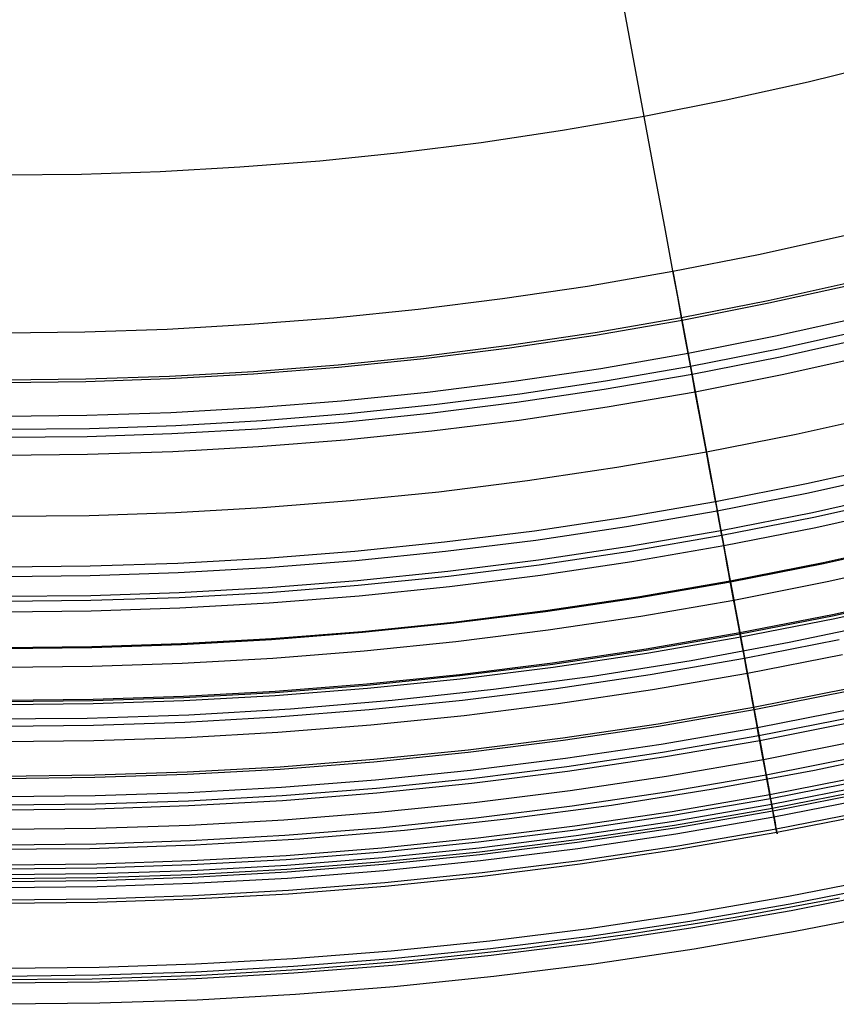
# Model space of a CAD drawing. Header units: millimetres. Extents: x -14 to 488, y -50 to 50.
# Tile 4 of 256: x 106 to 115, y -50 to -39. Entities that reach past the tile are written whole.
import ezdxf

# ---------------------------------------------------------------- set-up
doc = ezdxf.new("R2010")
doc.units = ezdxf.units.MM
doc.header["$MEASUREMENT"] = 0
doc.layers.add('Default', color=7, linetype='Continuous')

msp = doc.modelspace()

# ---------------------------------------------------------------- linework, layer by layer
at = {"layer": 'Default', "extrusion": (0.984624, 0.167472, -0.049675)}
msp.add_lwpolyline([(-56.246, 77.479), (-57.144, 77.742)], dxfattribs=at)
at = {"layer": 'Default'}
for points in [[(116.079, -39.23), (115.133, -39.464), (114.189, -39.674), (113.247, -39.86), (112.307, -40.022), (111.371, -40.162), (110.44, -40.278), (109.513, -40.373), (108.592, -40.445), (107.678, -40.496), (106.77, -40.527), (105.871, -40.537), (104.971, -40.527), (104.063, -40.496), (103.149, -40.445), (102.228, -40.373), (101.302, -40.278), (100.37, -40.162), (99.434, -40.022), (98.494, -39.86), (97.552, -39.674), (96.608, -39.464), (95.662, -39.23)], [(116.079, -39.23), (115.133, -39.464), (114.189, -39.674), (113.247, -39.86), (112.307, -40.022), (111.371, -40.162), (110.44, -40.278), (109.513, -40.373), (108.592, -40.445), (107.678, -40.496), (106.77, -40.527), (105.871, -40.537), (104.971, -40.527), (104.063, -40.496), (103.149, -40.445), (102.228, -40.373), (101.302, -40.278), (100.37, -40.162), (99.434, -40.022), (98.494, -39.86), (97.552, -39.674), (96.608, -39.464), (95.662, -39.23)], [(96.194, -41.228), (97.18, -41.447), (98.165, -41.641), (99.146, -41.811), (100.124, -41.956), (101.097, -42.078), (102.065, -42.177), (103.027, -42.252), (103.983, -42.306), (104.931, -42.338), (105.871, -42.348), (106.811, -42.338), (107.758, -42.306), (108.714, -42.252), (109.676, -42.177), (110.644, -42.078), (111.617, -41.956), (112.595, -41.811), (113.576, -41.641), (114.561, -41.447), (115.547, -41.228)], [(115.679, -41.788), (114.679, -42.01), (113.681, -42.207), (112.686, -42.379), (111.695, -42.527), (110.709, -42.65), (109.727, -42.75), (108.752, -42.827), (107.784, -42.881), (106.823, -42.913), (105.871, -42.924), (104.918, -42.913), (103.957, -42.881), (102.989, -42.827), (102.014, -42.75), (101.033, -42.65), (100.046, -42.527), (99.055, -42.379), (98.06, -42.207), (97.062, -42.01), (96.062, -41.788)], [(115.672, -41.759), (114.673, -41.981), (113.676, -42.178), (112.682, -42.35), (111.691, -42.497), (110.705, -42.621), (109.725, -42.721), (108.75, -42.797), (107.783, -42.851), (106.823, -42.883), (105.871, -42.894), (104.919, -42.883), (103.958, -42.851), (102.991, -42.797), (102.016, -42.721), (101.036, -42.621), (100.05, -42.497), (99.06, -42.35), (98.065, -42.178), (97.068, -41.981), (96.069, -41.759)], [(95.974, -42.162), (96.983, -42.386), (97.99, -42.585), (98.994, -42.759), (99.994, -42.907), (100.989, -43.032), (101.979, -43.133), (102.963, -43.21), (103.94, -43.265), (104.909, -43.297), (105.871, -43.308), (106.832, -43.297), (107.801, -43.265), (108.778, -43.21), (109.762, -43.133), (110.752, -43.032), (111.747, -42.907), (112.747, -42.759), (113.751, -42.585), (114.758, -42.386), (115.767, -42.162)], [(95.9, -42.301), (96.929, -42.53), (97.962, -42.735), (98.942, -42.904), (99.925, -43.052), (100.911, -43.176), (101.9, -43.278), (102.891, -43.358), (103.883, -43.415), (104.877, -43.449), (105.871, -43.46), (106.865, -43.449), (107.858, -43.415), (108.85, -43.358), (109.841, -43.278), (110.83, -43.176), (111.816, -43.052), (112.799, -42.904), (113.779, -42.735), (114.812, -42.53), (115.841, -42.301)], [(115.823, -42.404), (114.809, -42.629), (113.796, -42.829), (112.787, -43.003), (111.781, -43.153), (110.78, -43.278), (109.784, -43.38), (108.795, -43.458), (107.812, -43.513), (106.837, -43.545), (105.871, -43.556), (104.904, -43.545), (103.929, -43.513), (102.946, -43.458), (101.957, -43.38), (100.961, -43.278), (99.96, -43.153), (98.955, -43.003), (97.945, -42.829), (96.932, -42.629), (95.918, -42.404)], [(115.87, -42.604), (114.851, -42.831), (113.834, -43.032), (112.819, -43.207), (111.809, -43.357), (110.803, -43.483), (109.803, -43.585), (108.809, -43.663), (107.822, -43.719), (106.842, -43.751), (105.871, -43.762), (104.899, -43.751), (103.92, -43.719), (102.932, -43.663), (101.938, -43.585), (100.938, -43.483), (99.932, -43.357), (98.922, -43.207), (97.907, -43.032), (96.89, -42.831), (95.871, -42.604)], [(116.031, -43.289), (114.995, -43.519), (113.962, -43.723), (112.931, -43.901), (111.904, -44.054), (110.882, -44.182), (109.866, -44.285), (108.856, -44.365), (107.853, -44.421), (106.858, -44.454), (105.871, -44.465), (104.884, -44.454), (103.888, -44.421), (102.885, -44.365), (101.875, -44.285), (100.859, -44.182), (99.837, -44.054), (98.81, -43.901), (97.78, -43.723), (96.746, -43.519), (95.71, -43.289)], [(116.189, -43.961), (115.137, -44.195), (114.087, -44.402), (113.041, -44.583), (111.998, -44.738), (110.96, -44.868), (109.928, -44.973), (108.902, -45.054), (107.884, -45.111), (106.873, -45.145), (105.871, -45.156), (104.868, -45.145), (103.858, -45.111), (102.839, -45.054), (101.813, -44.973), (100.781, -44.868), (99.743, -44.738), (98.7, -44.583), (97.654, -44.402), (96.604, -44.195), (95.552, -43.961)], [(116.164, -43.856), (115.115, -44.089), (114.068, -44.295), (113.023, -44.476), (111.983, -44.631), (110.948, -44.76), (109.918, -44.865), (108.895, -44.946), (107.879, -45.003), (106.87, -45.036), (105.871, -45.047), (104.871, -45.036), (103.862, -45.003), (102.846, -44.946), (101.823, -44.865), (100.793, -44.76), (99.758, -44.631), (98.718, -44.476), (97.674, -44.295), (96.626, -44.089), (95.577, -43.856)], [(116.242, -44.185), (115.184, -44.42), (114.129, -44.629), (113.077, -44.81), (112.029, -44.966), (110.986, -45.097), (109.949, -45.203), (108.918, -45.284), (107.894, -45.341), (106.878, -45.375), (105.871, -45.386), (104.863, -45.375), (103.847, -45.341), (102.823, -45.284), (101.792, -45.203), (100.755, -45.097), (99.712, -44.966), (98.664, -44.81), (97.612, -44.629), (96.557, -44.42), (95.5, -44.185)], [(116.255, -44.241), (115.196, -44.476), (114.14, -44.684), (113.086, -44.867), (112.037, -45.023), (110.993, -45.154), (109.954, -45.259), (108.922, -45.341), (107.896, -45.398), (106.879, -45.432), (105.871, -45.443), (104.862, -45.432), (103.845, -45.398), (102.82, -45.341), (101.787, -45.259), (100.749, -45.154), (99.704, -45.023), (98.655, -44.867), (97.602, -44.684), (96.545, -44.476), (95.487, -44.241)], [(116.282, -44.358), (115.221, -44.593), (114.161, -44.802), (113.105, -44.985), (112.053, -45.142), (111.006, -45.273), (109.965, -45.379), (108.93, -45.46), (107.902, -45.518), (106.882, -45.552), (105.871, -45.563), (104.859, -45.552), (103.839, -45.518), (102.812, -45.46), (101.777, -45.379), (100.735, -45.273), (99.688, -45.142), (98.636, -44.985), (97.58, -44.802), (96.521, -44.593), (95.459, -44.358)], [(116.379, -44.769), (115.307, -45.007), (114.238, -45.218), (113.172, -45.402), (112.111, -45.56), (111.054, -45.693), (110.003, -45.8), (108.958, -45.882), (107.921, -45.94), (106.891, -45.974), (105.871, -45.986), (104.85, -45.974), (103.821, -45.94), (102.783, -45.882), (101.739, -45.8), (100.687, -45.693), (99.631, -45.56), (98.569, -45.402), (97.503, -45.218), (96.434, -45.007)], [(116.376, -44.759), (115.305, -44.997), (114.236, -45.208), (113.171, -45.392), (112.109, -45.55), (111.053, -45.682), (110.002, -45.789), (108.957, -45.872), (107.92, -45.93), (106.891, -45.964), (105.871, -45.975), (104.85, -45.964), (103.821, -45.93), (102.784, -45.872), (101.739, -45.789), (100.689, -45.682), (99.632, -45.55), (98.57, -45.392), (97.505, -45.208), (96.436, -44.997)], [(116.428, -44.978), (115.351, -45.217), (114.277, -45.429), (113.206, -45.614), (112.14, -45.773), (111.078, -45.906), (110.022, -46.013), (108.972, -46.096), (107.93, -46.154), (106.896, -46.189), (105.871, -46.2), (104.845, -46.189), (103.811, -46.154), (102.769, -46.096), (101.719, -46.013), (100.663, -45.906), (99.601, -45.773), (98.535, -45.614), (97.464, -45.429), (96.39, -45.217)], [(116.526, -45.399), (115.44, -45.64), (114.356, -45.854), (113.275, -46.041), (112.198, -46.201), (111.127, -46.335), (110.061, -46.444), (109.001, -46.527), (107.949, -46.586), (106.906, -46.621), (105.871, -46.632), (104.836, -46.621), (103.792, -46.586), (102.74, -46.527), (101.68, -46.444), (100.615, -46.335), (99.543, -46.201), (98.466, -46.041), (97.385, -45.854), (96.301, -45.64)], [(116.518, -45.363), (115.433, -45.605), (114.349, -45.818), (113.269, -46.005), (112.193, -46.165), (111.123, -46.299), (110.057, -46.408), (108.999, -46.491), (107.948, -46.55), (106.905, -46.585), (105.871, -46.596), (104.836, -46.585), (103.793, -46.55), (102.742, -46.491), (101.684, -46.408), (100.619, -46.299), (99.548, -46.165), (98.472, -46.005), (97.392, -45.818), (96.309, -45.605)], [(116.515, -45.349), (115.43, -45.59), (114.347, -45.804), (113.267, -45.991), (112.191, -46.151), (111.121, -46.285), (110.056, -46.393), (108.998, -46.476), (107.947, -46.535), (106.905, -46.57), (105.871, -46.582), (104.837, -46.57), (103.794, -46.535), (102.743, -46.476), (101.685, -46.393), (100.62, -46.285), (99.55, -46.151), (98.474, -45.991), (97.394, -45.804), (96.312, -45.59)], [(96.117, -45.765), (97.304, -46.002), (98.49, -46.208), (99.681, -46.382), (100.876, -46.526), (102.074, -46.639), (103.263, -46.721), (104.453, -46.772), (105.644, -46.793), (106.835, -46.783), (108.007, -46.745), (109.177, -46.676), (110.346, -46.579), (111.512, -46.452), (112.65, -46.3), (113.785, -46.119), (114.915, -45.911), (116.039, -45.675)], [(115.491, -45.882), (114.401, -46.097), (113.314, -46.284), (112.232, -46.446), (111.154, -46.581), (110.083, -46.69), (109.018, -46.773), (107.96, -46.833), (106.911, -46.868), (105.871, -46.879), (104.83, -46.868), (103.781, -46.833), (102.723, -46.773), (101.658, -46.69), (100.587, -46.581), (99.509, -46.446), (98.427, -46.284), (97.34, -46.097), (96.251, -45.882)], [(115.527, -46.055), (114.433, -46.271), (113.342, -46.46), (112.256, -46.621), (111.174, -46.757), (110.099, -46.866), (109.03, -46.95), (107.968, -47.01), (106.915, -47.045), (105.871, -47.057), (104.826, -47.045), (103.773, -47.01), (102.711, -46.95), (101.642, -46.866), (100.567, -46.757), (99.485, -46.621), (98.399, -46.46), (97.308, -46.271), (96.214, -46.055)], [(115.527, -46.055), (114.433, -46.271), (113.342, -46.46), (112.256, -46.621), (111.174, -46.757), (110.099, -46.866), (109.03, -46.95), (107.968, -47.01), (106.915, -47.045), (105.871, -47.057), (104.826, -47.045), (103.773, -47.01), (102.711, -46.95), (101.642, -46.866), (100.567, -46.757), (99.485, -46.621), (98.399, -46.46), (97.308, -46.271), (96.214, -46.055)], [(115.609, -46.444), (114.505, -46.662), (113.406, -46.852), (112.31, -47.015), (111.219, -47.152), (110.135, -47.262), (109.057, -47.347), (107.986, -47.407), (106.924, -47.442), (105.871, -47.454), (104.817, -47.442), (103.755, -47.407), (102.685, -47.347), (101.607, -47.262), (100.522, -47.152), (99.431, -47.015), (98.336, -46.852), (97.236, -46.662), (96.133, -46.444)], [(115.614, -46.471), (114.51, -46.688), (113.41, -46.879), (112.314, -47.042), (111.222, -47.179), (110.137, -47.289), (109.058, -47.374), (107.987, -47.434), (106.924, -47.469), (105.871, -47.481), (104.817, -47.469), (103.754, -47.434), (102.683, -47.374), (101.604, -47.289), (100.519, -47.179), (99.428, -47.042), (98.331, -46.879), (97.231, -46.688), (96.127, -46.471)], [(115.657, -46.676), (114.549, -46.895), (113.443, -47.086), (112.342, -47.25), (111.246, -47.387), (110.156, -47.498), (109.072, -47.583), (107.997, -47.644), (106.929, -47.679), (105.871, -47.691), (104.812, -47.679), (103.744, -47.644), (102.669, -47.583), (101.585, -47.498), (100.495, -47.387), (99.399, -47.25), (98.298, -47.086), (97.193, -46.895), (96.084, -46.676)], [(115.677, -46.77), (114.566, -46.989), (113.458, -47.18), (112.355, -47.345), (111.257, -47.482), (110.164, -47.593), (109.079, -47.679), (108.001, -47.739), (106.931, -47.775), (105.871, -47.787), (104.81, -47.775), (103.74, -47.739), (102.662, -47.679), (101.577, -47.593), (100.484, -47.482), (99.386, -47.345), (98.283, -47.18), (97.175, -46.989), (96.064, -46.77)], [(115.688, -46.824), (114.576, -47.044), (113.467, -47.235), (112.363, -47.4), (111.263, -47.538), (110.169, -47.649), (109.083, -47.734), (108.003, -47.795), (106.932, -47.831), (105.871, -47.842), (104.809, -47.831), (103.738, -47.795), (102.659, -47.734), (101.572, -47.649), (100.478, -47.538), (99.379, -47.4), (98.274, -47.235), (97.165, -47.044), (96.053, -46.824)], [(115.734, -47.043), (114.617, -47.263), (113.503, -47.456), (112.393, -47.621), (111.288, -47.759), (110.189, -47.871), (109.098, -47.957), (108.013, -48.018), (106.937, -48.054), (105.871, -48.066), (104.804, -48.054), (103.728, -48.018), (102.644, -47.957), (101.552, -47.871), (100.453, -47.759), (99.348, -47.621), (98.238, -47.456), (97.124, -47.263), (96.007, -47.043)], [(95.804, -47.232), (97.029, -47.477), (98.253, -47.689), (99.482, -47.869), (100.716, -48.017), (101.953, -48.134), (103.179, -48.218), (104.407, -48.271), (105.636, -48.293), (106.866, -48.283), (108.075, -48.243), (109.283, -48.173), (110.489, -48.072), (111.692, -47.941), (112.868, -47.784), (114.039, -47.598), (115.205, -47.383), (116.365, -47.139)], [(95.804, -47.232), (97.029, -47.477), (98.253, -47.689), (99.482, -47.869), (100.716, -48.017), (101.953, -48.134), (103.179, -48.218), (104.407, -48.271), (105.636, -48.293), (106.866, -48.283), (108.075, -48.243), (109.283, -48.173), (110.489, -48.072), (111.692, -47.941), (112.868, -47.784), (114.039, -47.598), (115.205, -47.383), (116.365, -47.139)], [(115.771, -47.218), (114.649, -47.439), (113.531, -47.632), (112.417, -47.798), (111.308, -47.937), (110.206, -48.049), (109.11, -48.136), (108.021, -48.197), (106.941, -48.233), (105.871, -48.245), (104.8, -48.233), (103.72, -48.197), (102.632, -48.136), (101.536, -48.049), (100.433, -47.937), (99.324, -47.798), (98.21, -47.632), (97.092, -47.439), (95.97, -47.218)], [(115.818, -47.444), (114.691, -47.667), (113.568, -47.861), (112.449, -48.028), (111.334, -48.167), (110.226, -48.28), (109.125, -48.367), (108.032, -48.428), (106.947, -48.464), (105.871, -48.476), (104.795, -48.464), (103.71, -48.428), (102.616, -48.367), (101.515, -48.28), (100.407, -48.167), (99.293, -48.028), (98.173, -47.861), (97.05, -47.667), (95.923, -47.444)], [(115.841, -47.554), (114.712, -47.777), (113.586, -47.972), (112.464, -48.139), (111.347, -48.279), (110.236, -48.392), (109.133, -48.479), (108.037, -48.54), (106.949, -48.576), (105.871, -48.588), (104.792, -48.576), (103.705, -48.54), (102.608, -48.479), (101.505, -48.392), (100.394, -48.279), (99.277, -48.139), (98.155, -47.972), (97.029, -47.777), (95.9, -47.554)], [(115.828, -47.489), (114.7, -47.712), (113.575, -47.906), (112.455, -48.073), (111.34, -48.213), (110.23, -48.326), (109.128, -48.413), (108.034, -48.474), (106.948, -48.51), (105.871, -48.522), (104.794, -48.51), (103.707, -48.474), (102.613, -48.413), (101.511, -48.326), (100.402, -48.213), (99.286, -48.073), (98.166, -47.906), (97.041, -47.712), (95.913, -47.489)], [(115.872, -47.7), (114.739, -47.924), (113.609, -48.119), (112.484, -48.287), (111.364, -48.427), (110.25, -48.54), (109.143, -48.628), (108.043, -48.689), (106.952, -48.726), (105.871, -48.738), (104.789, -48.726), (103.698, -48.689), (102.598, -48.628), (101.491, -48.54), (100.377, -48.427), (99.257, -48.287), (98.132, -48.119), (97.002, -47.924), (95.869, -47.7)], [(115.857, -47.631), (114.726, -47.854), (113.598, -48.049), (112.474, -48.217), (111.356, -48.357), (110.243, -48.47), (109.138, -48.557), (108.04, -48.618), (106.951, -48.655), (105.871, -48.667), (104.79, -48.655), (103.701, -48.618), (102.603, -48.557), (101.498, -48.47), (100.385, -48.357), (99.267, -48.217), (98.143, -48.049), (97.015, -47.854), (95.884, -47.631)], [(115.851, -47.6), (114.72, -47.823), (113.593, -48.018), (112.47, -48.185), (111.352, -48.325), (110.241, -48.438), (109.136, -48.525), (108.039, -48.586), (106.95, -48.623), (105.871, -48.635), (104.791, -48.623), (103.702, -48.586), (102.605, -48.525), (101.501, -48.438), (100.389, -48.325), (99.271, -48.185), (98.148, -48.018), (97.021, -47.823), (95.89, -47.6)], [(115.909, -47.877), (114.772, -48.101), (113.638, -48.297), (112.509, -48.465), (111.384, -48.606), (110.266, -48.72), (109.155, -48.808), (108.051, -48.869), (106.956, -48.906), (105.871, -48.918), (104.785, -48.906), (103.69, -48.869), (102.586, -48.808), (101.475, -48.72), (100.357, -48.606), (99.233, -48.465), (98.103, -48.297), (96.969, -48.101), (95.832, -47.877)], [(115.901, -47.838), (114.765, -48.062), (113.632, -48.258), (112.503, -48.426), (111.38, -48.566), (110.262, -48.68), (109.152, -48.768), (108.05, -48.829), (106.955, -48.866), (105.871, -48.878), (104.786, -48.866), (103.692, -48.829), (102.589, -48.768), (101.479, -48.68), (100.361, -48.566), (99.238, -48.426), (98.11, -48.258), (96.977, -48.062), (95.84, -47.838)], [(116.063, -48.61), (114.908, -48.837), (113.757, -49.037), (112.61, -49.207), (111.469, -49.35), (110.333, -49.466), (109.205, -49.555), (108.085, -49.617), (106.973, -49.654), (105.871, -49.667), (104.768, -49.654), (103.656, -49.617), (102.536, -49.555), (101.408, -49.466), (100.273, -49.35), (99.131, -49.207), (97.984, -49.037), (96.833, -48.837), (95.678, -48.61)], [(95.491, -48.699), (96.754, -48.952), (98.017, -49.17), (99.284, -49.356), (100.556, -49.509), (101.831, -49.629), (103.095, -49.716), (104.362, -49.77), (105.629, -49.793), (106.896, -49.783), (108.144, -49.741), (109.389, -49.669), (110.633, -49.565), (111.873, -49.43), (113.085, -49.268), (114.292, -49.076), (115.494, -48.854)], [(116.081, -48.697), (114.924, -48.925), (113.771, -49.125), (112.622, -49.296), (111.479, -49.439), (110.341, -49.555), (109.211, -49.644), (108.089, -49.707), (106.975, -49.744), (105.871, -49.756), (104.766, -49.744), (103.652, -49.707), (102.53, -49.644), (101.4, -49.555), (100.262, -49.439), (99.119, -49.296), (97.97, -49.125), (96.817, -48.925), (95.66, -48.697)], [(116.097, -48.773), (114.938, -49.001), (113.783, -49.201), (112.633, -49.372), (111.487, -49.516), (110.348, -49.632), (109.216, -49.721), (108.092, -49.784), (106.977, -49.821), (105.871, -49.833), (104.764, -49.821), (103.649, -49.784), (102.525, -49.721), (101.393, -49.632), (100.254, -49.516), (99.108, -49.372), (97.958, -49.201), (96.803, -49.001), (95.644, -48.773)], [(116.147, -49.012), (114.983, -49.241), (113.822, -49.442), (112.666, -49.614), (111.515, -49.758), (110.37, -49.875), (109.233, -49.964), (108.103, -50.028), (106.982, -50.065), (105.871, -50.077), (104.759, -50.065), (103.638, -50.028), (102.508, -49.964), (101.371, -49.875), (100.226, -49.758), (99.075, -49.614), (97.919, -49.442), (96.758, -49.241), (95.594, -49.012)]]:
    msp.add_lwpolyline(points, dxfattribs=at)
at = {"layer": 'Default', "extrusion": (0.983305, 0.181963, 0)}
msp.add_lwpolyline([(-62.821, 77.808), (-62.819, 77.812), (-62.818, 77.816), (-62.816, 77.821), (-62.815, 77.825), (-62.813, 77.829), (-62.811, 77.833), (-62.809, 77.838), (-62.807, 77.842), (-62.805, 77.846), (-62.803, 77.85), (-62.8, 77.854), (-62.798, 77.859), (-62.795, 77.863), (-62.792, 77.867), (-62.789, 77.871), (-62.786, 77.875), (-62.783, 77.879), (-62.78, 77.882), (-62.777, 77.886), (-62.773, 77.89), (-62.77, 77.893), (-62.766, 77.897), (-62.762, 77.901), (-62.759, 77.904), (-62.755, 77.907), (-62.751, 77.91), (-62.747, 77.913), (-62.742, 77.916), (-62.738, 77.919), (-62.734, 77.922), (-62.729, 77.925), (-62.725, 77.927), (-62.72, 77.93), (-62.715, 77.932), (-62.711, 77.934), (-62.706, 77.936), (-62.701, 77.938), (-62.696, 77.94), (-62.692, 77.942), (-62.687, 77.943), (-62.682, 77.945), (-62.677, 77.946), (-62.672, 77.947), (-62.667, 77.948), (-62.662, 77.949), (-62.657, 77.95), (-62.652, 77.951), (-62.647, 77.951), (-62.642, 77.952), (-62.637, 77.952), (-62.632, 77.952), (-62.627, 77.952), (-62.623, 77.952), (-62.618, 77.952), (-62.613, 77.951), (-62.608, 77.951), (-62.604, 77.95), (-62.599, 77.95), (-62.594, 77.949), (-62.59, 77.948), (-62.586, 77.947), (-62.581, 77.946), (-62.577, 77.945), (-62.572, 77.944)], dxfattribs=at)
at = {"layer": 'Default', "extrusion": (0.992707, 0.120553, 0)}
for points in [[(-59.556, 25.334), (-59.557, 25.301), (-59.558, 25.267), (-59.56, 25.234), (-59.562, 25.2), (-59.566, 25.165), (-59.57, 25.131), (-59.575, 25.096), (-59.581, 25.061), (-59.588, 25.027), (-59.596, 24.992), (-59.605, 24.957), (-59.614, 24.922), (-59.625, 24.887), (-59.636, 24.852), (-59.648, 24.817), (-59.662, 24.782), (-59.676, 24.748), (-59.691, 24.713), (-59.707, 24.679), (-59.724, 24.645), (-59.742, 24.612), (-59.761, 24.579), (-59.78, 24.546), (-59.801, 24.514), (-59.822, 24.482), (-59.845, 24.45), (-59.868, 24.419), (-59.892, 24.389), (-59.917, 24.359), (-59.942, 24.33), (-59.969, 24.301), (-59.996, 24.274), (-60.023, 24.247), (-60.052, 24.22), (-60.081, 24.195), (-60.111, 24.17), (-60.141, 24.146), (-60.172, 24.123), (-60.204, 24.1), (-60.236, 24.079), (-60.268, 24.058), (-60.301, 24.039), (-60.334, 24.02), (-60.367, 24.002), (-60.401, 23.985), (-60.435, 23.969), (-60.47, 23.954), (-60.504, 23.94), (-60.539, 23.926), (-60.574, 23.914), (-60.609, 23.903), (-60.644, 23.892), (-60.679, 23.883), (-60.714, 23.874), (-60.749, 23.866), (-60.783, 23.859), (-60.818, 23.853), (-60.853, 23.848), (-60.887, 23.844), (-60.922, 23.84), (-60.956, 23.838), (-60.989, 23.836), (-61.023, 23.835), (-61.056, 23.834), (-61.09, 23.835), (-61.123, 23.836), (-61.157, 23.838), (-61.191, 23.84), (-61.225, 23.844), (-61.26, 23.848), (-61.295, 23.853), (-61.329, 23.859), (-61.364, 23.866), (-61.399, 23.874), (-61.434, 23.883), (-61.469, 23.892), (-61.504, 23.903), (-61.539, 23.914), (-61.574, 23.926), (-61.608, 23.94), (-61.643, 23.954), (-61.677, 23.969), (-61.711, 23.985), (-61.745, 24.002), (-61.779, 24.02), (-61.812, 24.039), (-61.845, 24.058), (-61.877, 24.079), (-61.909, 24.1), (-61.941, 24.123), (-61.971, 24.146), (-62.002, 24.17), (-62.032, 24.195), (-62.061, 24.22), (-62.089, 24.247), (-62.117, 24.274), (-62.144, 24.301), (-62.17, 24.33), (-62.196, 24.359), (-62.221, 24.389), (-62.245, 24.419), (-62.268, 24.45), (-62.29, 24.482), (-62.312, 24.514), (-62.332, 24.546), (-62.352, 24.579), (-62.371, 24.612), (-62.389, 24.645), (-62.406, 24.679), (-62.422, 24.713), (-62.437, 24.748), (-62.451, 24.782), (-62.464, 24.817), (-62.477, 24.852), (-62.488, 24.887), (-62.498, 24.922), (-62.508, 24.957), (-62.517, 24.992), (-62.524, 25.027), (-62.531, 25.061), (-62.537, 25.096), (-62.542, 25.131), (-62.547, 25.165), (-62.55, 25.2), (-62.553, 25.234), (-62.555, 25.267), (-62.556, 25.301), (-62.556, 25.334)], [(-62.556, 25.334), (-62.556, 25.368), (-62.555, 25.401), (-62.553, 25.435), (-62.55, 25.469), (-62.547, 25.503), (-62.542, 25.538), (-62.537, 25.573), (-62.531, 25.607), (-62.524, 25.642), (-62.517, 25.677), (-62.508, 25.712), (-62.498, 25.747), (-62.488, 25.782), (-62.477, 25.817), (-62.464, 25.852), (-62.451, 25.886), (-62.437, 25.921), (-62.422, 25.955), (-62.406, 25.989), (-62.389, 26.023), (-62.371, 26.057), (-62.352, 26.09), (-62.332, 26.123), (-62.312, 26.155), (-62.29, 26.187), (-62.268, 26.219), (-62.245, 26.249), (-62.221, 26.28), (-62.196, 26.31), (-62.17, 26.339), (-62.144, 26.367), (-62.117, 26.395), (-62.089, 26.422), (-62.061, 26.448), (-62.032, 26.474), (-62.002, 26.499), (-61.971, 26.523), (-61.941, 26.546), (-61.909, 26.568), (-61.877, 26.59), (-61.845, 26.61), (-61.812, 26.63), (-61.779, 26.649), (-61.745, 26.667), (-61.711, 26.684), (-61.677, 26.7), (-61.643, 26.715), (-61.608, 26.729), (-61.574, 26.742), (-61.539, 26.755), (-61.504, 26.766), (-61.469, 26.776), (-61.434, 26.786), (-61.399, 26.795), (-61.364, 26.802), (-61.329, 26.809), (-61.295, 26.815), (-61.26, 26.82), (-61.225, 26.825), (-61.191, 26.828), (-61.157, 26.831), (-61.123, 26.833), (-61.09, 26.834), (-61.056, 26.834), (-61.023, 26.834), (-60.989, 26.833), (-60.956, 26.831), (-60.922, 26.828), (-60.887, 26.825), (-60.853, 26.82), (-60.818, 26.815), (-60.783, 26.809), (-60.749, 26.802), (-60.714, 26.795), (-60.679, 26.786), (-60.644, 26.776), (-60.609, 26.766), (-60.574, 26.755), (-60.539, 26.742), (-60.504, 26.729), (-60.47, 26.715), (-60.435, 26.7), (-60.401, 26.684), (-60.367, 26.667), (-60.334, 26.649), (-60.301, 26.63), (-60.268, 26.61), (-60.236, 26.59), (-60.204, 26.568), (-60.172, 26.546), (-60.141, 26.523), (-60.111, 26.499), (-60.081, 26.474), (-60.052, 26.448), (-60.023, 26.422), (-59.996, 26.395), (-59.969, 26.367), (-59.942, 26.339), (-59.917, 26.31), (-59.892, 26.28), (-59.868, 26.249), (-59.845, 26.219), (-59.822, 26.187), (-59.801, 26.155), (-59.78, 26.123), (-59.761, 26.09), (-59.742, 26.057), (-59.724, 26.023), (-59.707, 25.989), (-59.691, 25.955), (-59.676, 25.921), (-59.662, 25.886), (-59.648, 25.852), (-59.636, 25.817), (-59.625, 25.782), (-59.614, 25.747), (-59.605, 25.712), (-59.596, 25.677), (-59.588, 25.642), (-59.581, 25.607), (-59.575, 25.573), (-59.57, 25.538), (-59.566, 25.503), (-59.562, 25.469), (-59.56, 25.435), (-59.558, 25.401), (-59.557, 25.368), (-59.556, 25.334)]]:
    msp.add_lwpolyline(points, dxfattribs=at)
at = {"layer": 'Default', "extrusion": (0.999788, 0.020603, 0)}
for points in [[(-48.975, 25.334), (-48.975, 25.301), (-48.976, 25.267), (-48.978, 25.234), (-48.981, 25.2), (-48.984, 25.165), (-48.988, 25.131), (-48.994, 25.096), (-49, 25.061), (-49.007, 25.027), (-49.014, 24.992), (-49.023, 24.957), (-49.032, 24.922), (-49.043, 24.887), (-49.054, 24.852), (-49.067, 24.817), (-49.08, 24.782), (-49.094, 24.748), (-49.109, 24.713), (-49.125, 24.679), (-49.142, 24.645), (-49.16, 24.612), (-49.179, 24.579), (-49.199, 24.546), (-49.219, 24.514), (-49.241, 24.482), (-49.263, 24.45), (-49.286, 24.419), (-49.31, 24.389), (-49.335, 24.359), (-49.36, 24.33), (-49.387, 24.301), (-49.414, 24.274), (-49.442, 24.247), (-49.47, 24.22), (-49.499, 24.195), (-49.529, 24.17), (-49.559, 24.146), (-49.59, 24.123), (-49.622, 24.1), (-49.654, 24.079), (-49.686, 24.058), (-49.719, 24.039), (-49.752, 24.02), (-49.786, 24.002), (-49.819, 23.985), (-49.854, 23.969), (-49.888, 23.954), (-49.922, 23.94), (-49.957, 23.926), (-49.992, 23.914), (-50.027, 23.903), (-50.062, 23.892), (-50.097, 23.883), (-50.132, 23.874), (-50.167, 23.866), (-50.202, 23.859), (-50.236, 23.853), (-50.271, 23.848), (-50.306, 23.844), (-50.34, 23.84), (-50.374, 23.838), (-50.408, 23.836), (-50.441, 23.835), (-50.475, 23.834), (-50.508, 23.835), (-50.541, 23.836), (-50.575, 23.838), (-50.609, 23.84), (-50.644, 23.844), (-50.678, 23.848), (-50.713, 23.853), (-50.748, 23.859), (-50.782, 23.866), (-50.817, 23.874), (-50.852, 23.883), (-50.887, 23.892), (-50.922, 23.903), (-50.957, 23.914), (-50.992, 23.926), (-51.027, 23.94), (-51.061, 23.954), (-51.096, 23.969), (-51.13, 23.985), (-51.164, 24.002), (-51.197, 24.02), (-51.23, 24.039), (-51.263, 24.058), (-51.295, 24.079), (-51.327, 24.1), (-51.359, 24.123), (-51.39, 24.146), (-51.42, 24.17), (-51.45, 24.195), (-51.479, 24.22), (-51.507, 24.247), (-51.535, 24.274), (-51.562, 24.301), (-51.589, 24.33), (-51.614, 24.359), (-51.639, 24.389), (-51.663, 24.419), (-51.686, 24.45), (-51.709, 24.482), (-51.73, 24.514), (-51.751, 24.546), (-51.77, 24.579), (-51.789, 24.612), (-51.807, 24.645), (-51.824, 24.679), (-51.84, 24.713), (-51.855, 24.748), (-51.869, 24.782), (-51.883, 24.817), (-51.895, 24.852), (-51.906, 24.887), (-51.917, 24.922), (-51.926, 24.957), (-51.935, 24.992), (-51.943, 25.027), (-51.95, 25.061), (-51.956, 25.096), (-51.961, 25.131), (-51.965, 25.165), (-51.969, 25.2), (-51.971, 25.234), (-51.973, 25.267), (-51.974, 25.301), (-51.975, 25.334)], [(-51.975, 25.334), (-51.974, 25.368), (-51.973, 25.401), (-51.971, 25.435), (-51.969, 25.469), (-51.965, 25.503), (-51.961, 25.538), (-51.956, 25.573), (-51.95, 25.607), (-51.943, 25.642), (-51.935, 25.677), (-51.926, 25.712), (-51.917, 25.747), (-51.906, 25.782), (-51.895, 25.817), (-51.883, 25.852), (-51.869, 25.886), (-51.855, 25.921), (-51.84, 25.955), (-51.824, 25.989), (-51.807, 26.023), (-51.789, 26.057), (-51.77, 26.09), (-51.751, 26.123), (-51.73, 26.155), (-51.709, 26.187), (-51.686, 26.219), (-51.663, 26.249), (-51.639, 26.28), (-51.614, 26.31), (-51.589, 26.339), (-51.562, 26.367), (-51.535, 26.395), (-51.507, 26.422), (-51.479, 26.448), (-51.45, 26.474), (-51.42, 26.499), (-51.39, 26.523), (-51.359, 26.546), (-51.327, 26.568), (-51.295, 26.59), (-51.263, 26.61), (-51.23, 26.63), (-51.197, 26.649), (-51.164, 26.667), (-51.13, 26.684), (-51.096, 26.7), (-51.061, 26.715), (-51.027, 26.729), (-50.992, 26.742), (-50.957, 26.755), (-50.922, 26.766), (-50.887, 26.776), (-50.852, 26.786), (-50.817, 26.795), (-50.782, 26.802), (-50.748, 26.809), (-50.713, 26.815), (-50.678, 26.82), (-50.644, 26.825), (-50.609, 26.828), (-50.575, 26.831), (-50.541, 26.833), (-50.508, 26.834), (-50.475, 26.834), (-50.441, 26.834), (-50.408, 26.833), (-50.374, 26.831), (-50.34, 26.828), (-50.306, 26.825), (-50.271, 26.82), (-50.236, 26.815), (-50.202, 26.809), (-50.167, 26.802), (-50.132, 26.795), (-50.097, 26.786), (-50.062, 26.776), (-50.027, 26.766), (-49.992, 26.755), (-49.957, 26.742), (-49.922, 26.729), (-49.888, 26.715), (-49.854, 26.7), (-49.819, 26.684), (-49.786, 26.667), (-49.752, 26.649), (-49.719, 26.63), (-49.686, 26.61), (-49.654, 26.59), (-49.622, 26.568), (-49.59, 26.546), (-49.559, 26.523), (-49.529, 26.499), (-49.499, 26.474), (-49.47, 26.448), (-49.442, 26.422), (-49.414, 26.395), (-49.387, 26.367), (-49.36, 26.339), (-49.335, 26.31), (-49.31, 26.28), (-49.286, 26.249), (-49.263, 26.219), (-49.241, 26.187), (-49.219, 26.155), (-49.199, 26.123), (-49.179, 26.09), (-49.16, 26.057), (-49.142, 26.023), (-49.125, 25.989), (-49.109, 25.955), (-49.094, 25.921), (-49.08, 25.886), (-49.067, 25.852), (-49.054, 25.817), (-49.043, 25.782), (-49.032, 25.747), (-49.023, 25.712), (-49.014, 25.677), (-49.007, 25.642), (-49, 25.607), (-48.994, 25.573), (-48.988, 25.538), (-48.984, 25.503), (-48.981, 25.469), (-48.978, 25.435), (-48.976, 25.401), (-48.975, 25.368), (-48.975, 25.334)]]:
    msp.add_lwpolyline(points, dxfattribs=at)
at = {"layer": 'Default'}
msp.add_polyline3d([(113.576, -41.641, 77.664), (113.973, -43.786, 69.832), (114.236, -45.208, 63.954), (114.329, -45.71, 61.594), (114.403, -46.108, 59.535), (114.51, -46.688, 56.064), (114.59, -47.118, 53.106), (114.649, -47.439, 50.456), (114.692, -47.669, 47.938), (114.72, -47.823, 45.377), (114.737, -47.911, 42.659), (114.739, -47.924, 39.922), (114.734, -47.897, 38.608), (114.725, -47.846, 37.365), (114.71, -47.77, 36.219), (114.702, -47.722, 35.691), (114.691, -47.667, 35.197), (114.68, -47.605, 34.74), (114.668, -47.538, 34.317), (114.654, -47.465, 33.926), (114.64, -47.388, 33.566), (114.625, -47.306, 33.235), (114.609, -47.221, 32.93), (114.593, -47.133, 32.65), (114.576, -47.044, 32.392), (114.559, -46.952, 32.154), (114.542, -46.86, 31.935), (114.525, -46.765, 31.731), (114.507, -46.67, 31.54), (114.489, -46.572, 31.36), (114.471, -46.473, 31.187), (114.433, -46.271, 30.857), (114.297, -45.535, 29.72), (114.277, -45.429, 29.544), (114.258, -45.324, 29.36), (114.239, -45.221, 29.168), (114.22, -45.121, 28.967), (114.202, -45.024, 28.758), (114.185, -44.931, 28.539), (114.177, -44.886, 28.426), (114.169, -44.843, 28.31), (114.161, -44.801, 28.191), (114.154, -44.76, 28.07), (114.146, -44.722, 27.946), (114.14, -44.684, 27.819), (114.133, -44.649, 27.689), (114.127, -44.615, 27.556), (114.121, -44.582, 27.419), (114.115, -44.552, 27.278), (114.11, -44.523, 27.134), (114.105, -44.497, 26.987), (114.101, -44.474, 26.837), (114.097, -44.453, 26.683), (114.093, -44.434, 26.527), (114.09, -44.419, 26.368), (114.088, -44.407, 26.205), (114.087, -44.399, 26.04), (114.086, -44.394, 25.872), (114.086, -44.393, 25.702), (114.086, -44.395, 25.528), (114.087, -44.402, 25.353), (114.089, -44.414, 25.175), (114.092, -44.429, 24.994), (114.096, -44.45, 24.811), (114.101, -44.475, 24.627), (114.106, -44.506, 24.44), (114.113, -44.541, 24.251), (114.121, -44.582, 24.061), (114.129, -44.629, 23.869), (114.139, -44.681, 23.676), (114.15, -44.739, 23.481), (114.161, -44.803, 23.285), (114.174, -44.873, 23.088), (114.189, -44.949, 22.891), (114.204, -45.032, 22.692), (114.22, -45.122, 22.493), (114.238, -45.218, 22.293), (114.257, -45.319, 22.095), (114.276, -45.424, 21.9), (114.317, -45.642, 21.518), (114.443, -46.326, 20.374), (114.485, -46.553, 19.976), (114.526, -46.775, 19.561), (114.546, -46.883, 19.345), (114.566, -46.989, 19.123), (114.585, -47.092, 18.895), (114.604, -47.193, 18.659), (114.622, -47.29, 18.416), (114.639, -47.383, 18.163), (114.655, -47.472, 17.902), (114.671, -47.557, 17.63), (114.686, -47.637, 17.348), (114.7, -47.712, 17.055), (114.713, -47.781, 16.75), (114.724, -47.844, 16.433), (114.735, -47.9, 16.102), (114.744, -47.949, 15.757), (114.751, -47.99, 15.399), (114.757, -48.023, 15.025), (114.762, -48.047, 14.635), (114.765, -48.062, 14.229), (114.774, -48.114, 10.965), (114.772, -48.101, 10.041), (114.765, -48.065, 9.192), (114.76, -48.037, 8.793), (114.753, -48.002, 8.411), (114.745, -47.958, 8.043), (114.736, -47.907, 7.691), (114.725, -47.847, 7.352), (114.719, -47.813, 7.187), (114.712, -47.777, 7.026), (114.705, -47.738, 6.863), (114.697, -47.696, 6.703), (114.689, -47.652, 6.545), (114.68, -47.605, 6.388), (114.661, -47.504, 6.082), (114.641, -47.395, 5.784), (114.62, -47.279, 5.496), (114.597, -47.156, 5.218), (114.573, -47.028, 4.951), (114.549, -46.895, 4.695), (114.523, -46.758, 4.45), (114.498, -46.62, 4.219), (114.472, -46.479, 4), (114.446, -46.339, 3.795), (114.42, -46.201, 3.605), (114.395, -46.064, 3.43), (114.37, -45.932, 3.271), (114.358, -45.867, 3.197), (114.347, -45.804, 3.128), (114.322, -45.673, 2.989), (114.299, -45.545, 2.859), (114.275, -45.418, 2.735), (114.252, -45.294, 2.619), (114.229, -45.17, 2.51), (114.207, -45.048, 2.407), (114.184, -44.925, 2.31), (114.161, -44.802, 2.219), (114.138, -44.679, 2.134), (114.115, -44.554, 2.053), (114.104, -44.49, 2.015), (114.092, -44.426, 1.978), (114.08, -44.361, 1.941), (114.055, -44.228, 1.872), (114.043, -44.16, 1.838), (114.03, -44.091, 1.806), (114.017, -44.021, 1.774), (113.99, -43.875, 1.714), (113.962, -43.723, 1.657), (113.932, -43.563, 1.603), (113.901, -43.395, 1.552), (113.868, -43.218, 1.504), (113.834, -43.032, 1.46), (113.797, -42.835, 1.419), (113.759, -42.627, 1.381), (113.718, -42.409, 1.347), (113.676, -42.178, 1.316), (113.631, -41.935, 1.289), (113.583, -41.68, 1.265), (113.482, -41.129, 1.229), (113.37, -40.524, 1.207), (105.871, 0, 1.2)], dxfattribs=at)

doc.saveas('drawing.dxf')
